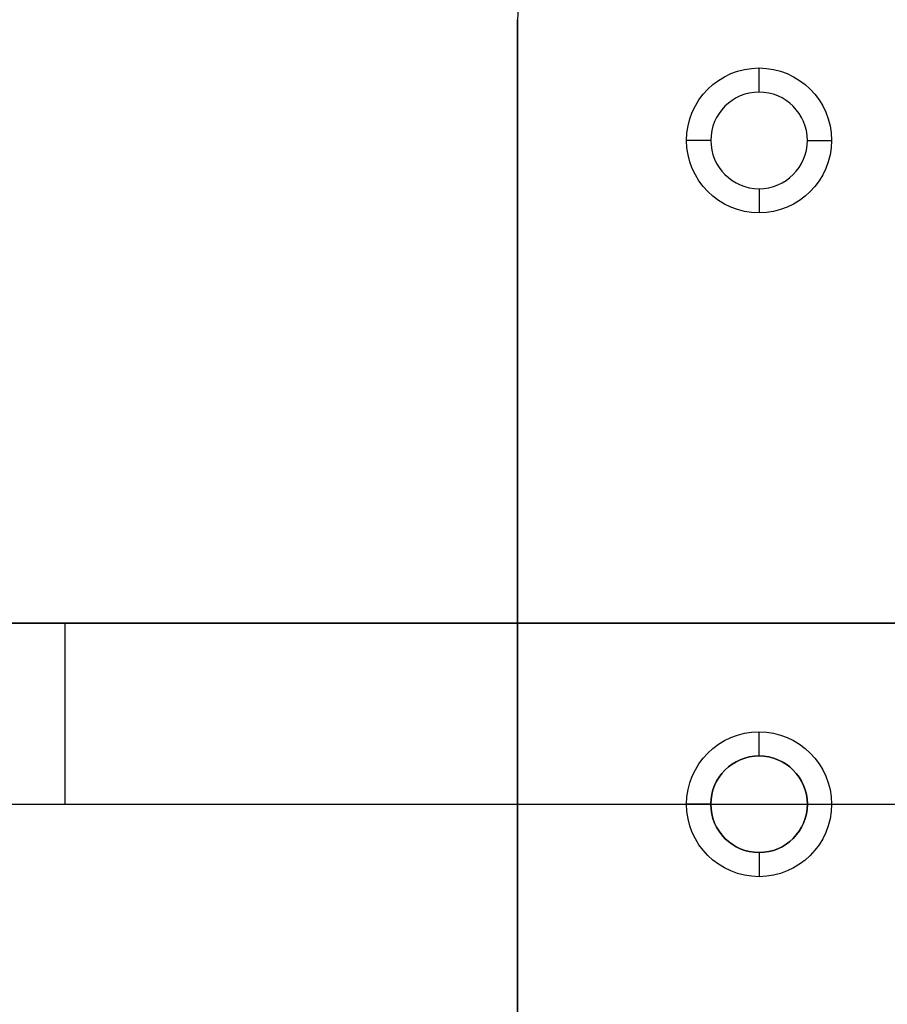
# Model space of a CAD drawing. Header units: millimetres. Extents: x -430 to 720, y 17 to 537.
# Tile 4 of 256: x -286 to -215, y 261 to 342. Entities that reach past the tile are written whole.
import ezdxf

# ---------------------------------------------------------------- set-up
doc = ezdxf.new("R2010")
doc.units = ezdxf.units.MM
doc.layers.add('Layer 01', color=18, linetype='Continuous', true_color=0x000000)

# ---------------------------------------------------------------- blocks, each defined once
blk = doc.blocks.new('Farmhouse rectangular coffee table top v1')
at = {"layer": 'Layer 01', "color": 253, "true_color": 0xa0a0a0}
for p, q in [((-575, 40), (575, 40)), ((-390, 0), (-390, 3)), ((-390, 3), (-295, 3)), ((-390, 1.5, -65), (-390, 1.5, 65)), ((-575, 0), (-390, 0))]:
    blk.add_line(p, q, dxfattribs=at)
for points in [[(-390, 3, 65), (-390, 3), (-390, 3, -65)], [(-390, 0, 65), (-390, 0), (-390, 0, -65)]]:
    blk.add_open_spline(points, degree=2, dxfattribs=at)
blk = doc.blocks.new('Farmhouse Rectangular Coffee table metal plate v1')
at = {"layer": 'Layer 01', "color": 253, "true_color": 0xa0a0a0}
for p, q in [((-47.5, 3), (-33.5, 3)), ((-47.5, 0), (-47.5, 3)), ((-31.5, 1), (-33.5, 3)), ((-31.5, 3, -55), (-31.5, 2, -55)), ((-31.5, 2, 55), (-31.5, 3, 55)), ((-27.5, 3, -51), (-27.5, 2, -51)), ((-27.5, 3, -59), (-27.5, 2, -59)), ((-27.5, 2, 51), (-27.5, 3, 51)), ((-27.5, 2, 59), (-27.5, 3, 59)), ((-27.5, 1, 4), (-27.5, 3, 6)), ((-27.5, 1, -4), (-27.5, 3, -6)), ((-23.5, 1), (-21.5, 3)), ((-21.5, 3), (47.5, 3)), ((0, 3, 75), (0, 3, -75)), ((0, 0, -75), (0, 3, -75)), ((0, 0, 75), (0, 3, 75)), ((23.5, 1, 55), (21.5, 3, 55)), ((23.5, 1, -55), (21.5, 3, -55)), ((27.5, 1, 59), (27.5, 3, 61)), ((27.5, 1, 51), (27.5, 3, 49)), ((27.5, 1, -51), (27.5, 3, -49)), ((27.5, 1, -59), (27.5, 3, -61)), ((31.5, 1, 55), (33.5, 3, 55)), ((31.5, 1, -55), (33.5, 3, -55)), ((47.5, 0), (47.5, 3)), ((-31.5, 2, -55), (-33.5, 0, -55)), ((-31.5, 2, 55), (-33.5, 0, 55)), ((-27.5, 2, -59), (-27.5, 0, -61)), ((-27.5, 2, -51), (-27.5, 0, -49)), ((-27.5, 2, 51), (-27.5, 0, 49)), ((-27.5, 2, 59), (-27.5, 0, 61)), ((-23.5, 2, -55), (-21.5, 0, -55)), ((-23.5, 2, 55), (-21.5, 0, 55)), ((-47.5, 1.5, -65), (-47.5, 1.5, 65)), ((37.5, 1.5, -75), (-37.5, 1.5, -75)), ((-37.5, 1.5, 75), (37.5, 1.5, 75)), ((-31.5, 1), (-31.5, 0)), ((-27.5, 1, 4), (-27.5, 0, 4)), ((-27.5, 1, -4), (-27.5, 0, -4)), ((23.5, 0, 55), (23.5, 1, 55)), ((23.5, 1, -55), (23.5, 0, -55)), ((27.5, 0, 51), (27.5, 1, 51)), ((27.5, 0, 59), (27.5, 1, 59)), ((27.5, 1, -51), (27.5, 0, -51)), ((27.5, 1, -59), (27.5, 0, -59)), ((47.5, 1.5, 65), (47.5, 1.5, -65)), ((-47.5, 0), (-31.5, 0)), ((-23.5, 0), (47.5, 0)), ((0, 0, 75), (0, 0, -75))]:
    blk.add_line(p, q, dxfattribs=at)
at = {"layer": 'Layer 01', "color": 253, "true_color": 0xa0a0a0, "extrusion": (0, -1, 0)}
for centre in [(-27.5, -55, -3), (-27.5, 55, -3), (-27.5, -55, -2.5), (-27.5, 0, -0.5), (-27.5, 0), (27.5, -55, -0.5), (27.5, 55), (27.5, -55)]:
    blk.add_circle(centre, 4, dxfattribs=at)
at = {"layer": 'Layer 01', "color": 253, "true_color": 0xa0a0a0, "extrusion": (0, 1, 0)}
for centre in [(27.5, 55, 2.5), (-27.5, 55, 0.5)]:
    blk.add_circle(centre, 4, dxfattribs=at)
for centre, radius, start, end in [((37.5, 65, 3), 10, 0, 90), ((37.5, -65, 3), 10, 270, 0), ((-37.5, -65, 3), 10, 180, 270), ((-37.5, 65, 3), 10, 90, 180), ((27.5, -55, 2), 4, 180, 0), ((27.5, -55, 2), 4, 0, 180), ((27.5, 55, 2), 4, 180, 0), ((27.5, 55, 2), 4, 0, 180), ((37.5, 65, 1.5), 10, 0, 90), ((37.5, -65, 1.5), 10, 270, 0), ((-37.5, -65, 1.5), 10, 180, 270), ((-37.5, 65, 1.5), 10, 90, 180), ((37.5, 65), 10, 0, 90), ((37.5, -65), 10, 270, 0), ((27.5, 55), 6, 0, 180), ((27.5, 55), 6, 180, 0), ((-37.5, -65), 10, 180, 270), ((-37.5, 65), 10, 90, 180)]:
    blk.add_arc(centre, radius, start, end, dxfattribs=at)
at = {"layer": 'Layer 01', "color": 253, "true_color": 0xa0a0a0, "extrusion": (0, -1, 0)}
for centre, radius, start, end in [((-27.5, 0, -3), 6, 180, 0), ((-27.5, 0, -3), 6, 0, 180), ((27.5, 55, -3), 6, 180, 0), ((27.5, 55, -3), 6, 0, 180), ((27.5, -55, -3), 6, 180, 0), ((27.5, -55, -3), 6, 0, 180), ((-27.5, 0, -1), 4, 0, 180), ((-27.5, 0, -1), 4, 180, 0), ((27.5, 55, -1), 4, 0, 180), ((27.5, 55, -1), 4, 180, 0), ((27.5, -55, -1), 4, 0, 180), ((27.5, -55, -1), 4, 180, 0), ((-27.5, -55), 6, 0, 180), ((-27.5, -55), 6, 180, 0)]:
    blk.add_arc(centre, radius, start, end, dxfattribs=at)
at = {"layer": 'Layer 01', "color": 253, "true_color": 0xa0a0a0}
for points in [[(-47.5, 3, -65), (-47.5, 3), (-47.5, 3, 65)], [(-47.5, 3, 65), (-47.5, 1.5, 65), (-47.5, 0, 65)], [(-47.5, 3, -65), (-47.5, 1.5, -65), (-47.5, 0, -65)], [(-37.5, 3, 75), (0, 3, 75), (37.5, 3, 75)], [(37.5, 3, -75), (0, 3, -75), (-37.5, 3, -75)], [(-37.5, 0, -75), (-37.5, 1.5, -75), (-37.5, 3, -75)], [(-37.5, 3, 75), (-37.5, 1.5, 75), (-37.5, 0, 75)], [(-23.5, 3, -55), (-23.5, 2.5, -55), (-23.5, 2, -55)], [(-23.5, 2, 55), (-23.5, 2.5, 55), (-23.5, 3, 55)], [(37.5, 3, -75), (37.5, 1.5, -75), (37.5, 0, -75)], [(37.5, 3, 75), (37.5, 1.5, 75), (37.5, 0, 75)], [(47.5, 3, 65), (47.5, 3), (47.5, 3, -65)], [(47.5, 3, -65), (47.5, 1.5, -65), (47.5, 0, -65)], [(47.5, 3, 65), (47.5, 1.5, 65), (47.5, 0, 65)], [(-23.5, 1), (-23.5, 0.5), (-23.5, 0)], [(31.5, 0, 55), (31.5, 0.5, 55), (31.5, 1, 55)], [(31.5, 1, -55), (31.5, 0.5, -55), (31.5, 0, -55)], [(-47.5, 0, -65), (-47.5, 0), (-47.5, 0, 65)], [(37.5, 0, -75), (0, 0, -75), (-37.5, 0, -75)], [(-37.5, 0, 75), (0, 0, 75), (37.5, 0, 75)], [(47.5, 0, 65), (47.5, 0), (47.5, 0, -65)]]:
    blk.add_open_spline(points, degree=2, dxfattribs=at)
blk = doc.blocks.new('Farmhouse Rectangular Coffee Table horizontal leg 2 v1')
at = {"layer": 'Layer 01', "color": 253, "true_color": 0xa0a0a0}
for p, q in [((0, 60), (0, 60, 15)), ((0, -60), (0, 60)), ((-97.5, 0), (97.5, 0)), ((0, -60), (0, -60, 15))]:
    blk.add_line(p, q, dxfattribs=at)
for points in [[(97.5, 60), (0, 60), (-97.5, 60)], [(-97.5, -60), (0, -60), (97.5, -60)]]:
    blk.add_open_spline(points, degree=2, dxfattribs=at)
blk = doc.blocks.new('Farmhouse rectangular coffee table assembly v1')
at = {"layer": 'Layer 01'}
for name, p in [('Farmhouse rectangular coffee table top v1', (144.827, 342.156)), ('Farmhouse Rectangular Coffee table metal plate v1', (-197.673, 342.156))]:
    blk.add_blockref(name, p, dxfattribs=at)
at = {"layer": 'Layer 01', "rotation": 180}
blk.add_blockref('Farmhouse Rectangular Coffee Table horizontal leg 2 v1', (-282.673, 282.156, -15), dxfattribs=at)

msp = doc.modelspace()

# ---------------------------------------------------------------- block references
at = {"layer": 'Layer 01', "extrusion": (0, -1, 0)}
msp.add_blockref('Farmhouse rectangular coffee table assembly v1', (0, -288.28, -277.359), dxfattribs=at)

doc.saveas('drawing.dxf')
